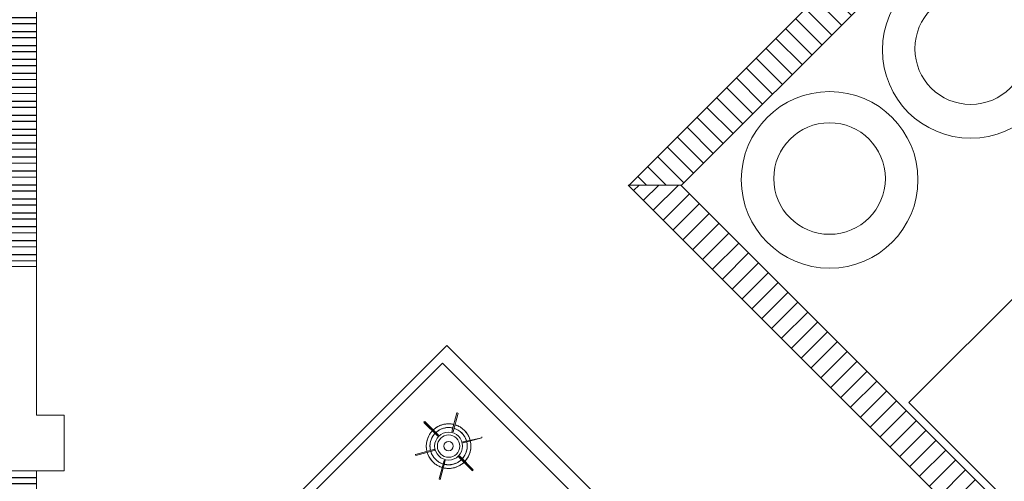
# Model space of a CAD drawing. Extents: x -1871171.1 to -1871111.3, y 2848215.5 to 2848272.6.
# Tile 33 of 96: x -1871156.3 to -1871151, y 2848232.8 to 2848235.3. Entities that reach past the tile are written whole.
import ezdxf

# ---------------------------------------------------------------- set-up
doc = ezdxf.new("R2010")
doc.units = 0
doc.header["$MEASUREMENT"] = 0
for name, color, linetype, lineweight in [('6075-BSE-ARQ-TERR$0$K-BSE-ARQ-ALV', 7, 'CONTINUOUS', 5), ('6075-BSE-ARQ-TERR$0$K-BSE-ARQ-LAY', 252, 'CONTINUOUS', 5), ('6075-BSE-ARQ-TERR$0$K-BSE-ARQ-MOB', 8, 'CONTINUOUS', 5)]:
    doc.layers.add(name, color=color, linetype=linetype, lineweight=lineweight)
for name, color, linetype in [('6075-BSE-ARQ-TERR$0$K-NV1-ARQ-HTC', 8, 'CONTINUOUS'), ('K-NV1-ARQ-HTC', 8, 'CONTINUOUS'), ('K-NV2-ARQ-TXT-GER', 1, 'CONTINUOUS')]:
    doc.layers.add(name, color=color, linetype=linetype)

# ---------------------------------------------------------------- blocks, each defined once
blk = doc.blocks.new('6075-BSE-ARQ-TERR')
at = {"layer": '6075-BSE-ARQ-TERR$0$K-NV1-ARQ-HTC'}
h = blk.add_hatch(dxfattribs=at)
h.set_pattern_fill('FP_10', color=256, style=0, pattern_type=2)
h.set_pattern_definition([(180, (28.227274, -30.08541), (-9e-18, -0.075), [])])
h.paths.add_polyline_path([(9.8, -42.575), (9.8, -38.75), (9.65, -38.75), (9.65, -42.575)], flags=0)
h.paths.add_polyline_path([(9.7645, -37.65), (9.8, -37.65), (9.8, -35.1), (9.65, -35.1), (9.65, -37.65), (9.76, -37.65)], flags=0)
at = {"layer": '6075-BSE-ARQ-TERR$0$K-BSE-ARQ-ALV'}
for p, q in [((9.8, -38.45), (9.8, -37.65)), ((9.95, -38.45), (9.8, -38.45)), ((9.95, -38.75), (9.95, -38.45)), ((9.8, -38.75), (9.95, -38.75))]:
    blk.add_line(p, q, dxfattribs=at)
at = {"layer": '6075-BSE-ARQ-TERR$0$K-BSE-ARQ-LAY'}
for p, q in [((15.6108, -34.5873), (12.9865, -37.2116)), ((13.2693, -37.2116), (15.6108, -34.8701)), ((9.8, -37.65), (9.8, -35.1)), ((13.2693, -37.2116), (12.9816, -37.2116)), ((12.9816, -37.2116), (15.2444, -39.4743)), ((15.2444, -39.1915), (13.2645, -37.2116)), ((9.65, -37.65), (9.8, -37.65)), ((9.8, -38.75), (9.65, -38.75)), ((9.8, -42.575), (9.8, -38.75))]:
    blk.add_line(p, q, dxfattribs=at)
for centre, radius in [((14.8239, -36.4848), 0.475), ((14.8234, -36.478), 0.3), ((14.0646, -37.1768), 0.3)]:
    blk.add_circle(centre, radius, dxfattribs=at)
for start, end in [(0, 180), (180, 0)]:
    blk.add_arc((14.0651, -37.1837), 0.475, start, end, dxfattribs=at)
at = {"layer": '6075-BSE-ARQ-TERR$0$K-BSE-ARQ-MOB'}
for p, q in [((15.1978, -37.6744), (14.4906, -38.3815)), ((11.0518, -39.0294), (12.0064, -38.0749)), ((12.0064, -38.0749), (13.1515, -39.22)), ((11.9833, -38.1699), (11.1903, -38.9629)), ((13.075, -39.2617), (11.9833, -38.1699)), ((14.4906, -38.3815), (15.1978, -39.0886)), ((11.8872, -38.4837), (11.8837, -38.4873)), ((11.8872, -38.4837), (11.8837, -38.4873)), ((11.9572, -38.5608), (11.8844, -38.488)), ((11.9614, -38.5566), (11.8886, -38.4837)), ((12.0605, -38.4377), (12.0338, -38.5372)), ((12.0672, -38.4395), (12.0406, -38.539)), ((12.0614, -38.438), (12.0663, -38.4393)), ((11.8837, -38.4887), (11.9565, -38.5615)), ((11.8837, -38.4887), (11.9565, -38.5615)), ((12.0396, -38.5388), (12.0348, -38.5375)), ((11.9608, -38.5573), (11.9572, -38.5608)), ((11.9579, -38.5615), (11.9614, -38.558)), ((12.0938, -38.5929), (12.1956, -38.5709)), ((12.0951, -38.5978), (12.0938, -38.5929)), ((12.0954, -38.5987), (12.1949, -38.5721)), ((12.1956, -38.5709), (12.1943, -38.566)), ((11.9371, -38.6339), (11.8376, -38.6606)), ((11.8394, -38.6673), (11.9389, -38.6407)), ((11.9396, -38.6394), (11.9383, -38.6346)), ((11.8392, -38.6663), (11.8379, -38.6615)), ((11.9652, -38.7931), (11.9919, -38.6937)), ((11.9979, -38.6945), (11.9708, -38.7957)), ((11.9979, -38.6942), (11.9931, -38.6929)), ((12.1445, -38.7482), (12.071, -38.6747)), ((12.071, -38.6761), (12.1439, -38.7489)), ((12.0717, -38.6753), (12.0752, -38.6718)), ((12.1488, -38.7439), (12.076, -38.6711)), ((12.1481, -38.7446), (12.1445, -38.7482)), ((11.9659, -38.7944), (11.9708, -38.7957))]:
    blk.add_line(p, q, dxfattribs=at)
at = {"layer": '6075-BSE-ARQ-TERR$0$K-BSE-ARQ-MOB', "flags": 128}
for points in [[(11.9289, -38.534), (11.9257, -38.5375), (11.9226, -38.5412), (11.9197, -38.545), (11.9169, -38.5489), (11.9143, -38.553), (11.9119, -38.5571), (11.9096, -38.5613), (11.9075, -38.5656), (11.9055, -38.57), (11.9038, -38.5745), (11.9022, -38.579), (11.9008, -38.5836), (11.8996, -38.5882), (11.8985, -38.5929), (11.8977, -38.5976), (11.897, -38.6024), (11.8966, -38.6072), (11.8963, -38.612), (11.8962, -38.6168), (11.8963, -38.6216), (11.8967, -38.6264), (11.8972, -38.6311), (11.8978, -38.6359), (11.8987, -38.6406), (11.8995, -38.644)], [(12.0439, -38.4995), (12.0392, -38.4985), (12.0345, -38.4977), (12.0297, -38.4971), (12.0249, -38.4966), (12.0201, -38.4964), (12.0153, -38.4963), (12.0106, -38.4965), (12.0058, -38.4968), (12.001, -38.4973), (11.9962, -38.498), (11.9915, -38.4989), (11.9869, -38.5), (11.9822, -38.5012), (11.9776, -38.5027), (11.9731, -38.5043), (11.9687, -38.5061), (11.9643, -38.5081), (11.96, -38.5103), (11.9558, -38.5126), (11.9517, -38.5151), (11.9477, -38.5178), (11.9439, -38.5206), (11.9401, -38.5236), (11.9364, -38.5267), (11.9339, -38.529)], [(11.948, -38.5432), (11.951, -38.5405), (11.9541, -38.538), (11.9573, -38.5355), (11.9606, -38.5332), (11.9639, -38.5311), (11.9674, -38.5291), (11.9709, -38.5272), (11.9745, -38.5254), (11.9782, -38.5238), (11.9819, -38.5224), (11.9857, -38.5211), (11.9895, -38.52), (11.9934, -38.519), (11.9973, -38.5181), (12.0013, -38.5174), (12.0052, -38.5169), (12.0092, -38.5166), (12.0132, -38.5164), (12.0172, -38.5163), (12.0212, -38.5164), (12.0252, -38.5167), (12.0292, -38.5172), (12.0331, -38.5178), (12.037, -38.5185), (12.0387, -38.5189)], [(12.0455, -38.5207), (12.0493, -38.5219), (12.053, -38.5233), (12.0567, -38.5249), (12.0603, -38.5266), (12.0639, -38.5284), (12.0674, -38.5304), (12.0708, -38.5325), (12.0741, -38.5347), (12.0773, -38.5371), (12.0804, -38.5396), (12.0834, -38.5423), (12.0863, -38.545), (12.0891, -38.5479), (12.0918, -38.5508), (12.0944, -38.5539), (12.0968, -38.5571), (12.0991, -38.5603), (12.1013, -38.5637), (12.1033, -38.5672), (12.1052, -38.5707), (12.107, -38.5743), (12.1086, -38.5779), (12.11, -38.5817), (12.1113, -38.5854), (12.1119, -38.5871)], [(12.1312, -38.5819), (12.1297, -38.5773), (12.1281, -38.5728), (12.1262, -38.5684), (12.1242, -38.564), (12.1221, -38.5597), (12.1197, -38.5556), (12.1172, -38.5515), (12.1145, -38.5475), (12.1117, -38.5436), (12.1087, -38.5398), (12.1056, -38.5362), (12.1023, -38.5327), (12.0989, -38.5293), (12.0953, -38.5261), (12.0917, -38.523), (12.0879, -38.5201), (12.084, -38.5173), (12.08, -38.5146), (12.0758, -38.5122), (12.0716, -38.5099), (12.0673, -38.5077), (12.0629, -38.5058), (12.0585, -38.504), (12.054, -38.5024), (12.0507, -38.5014)], [(11.9188, -38.6388), (11.918, -38.6349), (11.9173, -38.6309), (11.9168, -38.627), (11.9165, -38.623), (11.9163, -38.619), (11.9162, -38.615), (11.9164, -38.611), (11.9167, -38.607), (11.9171, -38.603), (11.9177, -38.5991), (11.9185, -38.5952), (11.9194, -38.5913), (11.9205, -38.5874), (11.9217, -38.5836), (11.9231, -38.5799), (11.9246, -38.5762), (11.9263, -38.5725), (11.9282, -38.569), (11.9301, -38.5655), (11.9322, -38.5621), (11.9345, -38.5588), (11.9368, -38.5555), (11.9393, -38.5524), (11.9419, -38.5494), (11.9431, -38.5481)], [(12.1137, -38.5938), (12.1145, -38.5977), (12.1152, -38.6017), (12.1157, -38.6057), (12.116, -38.6096), (12.1162, -38.6136), (12.1162, -38.6176), (12.1161, -38.6216), (12.1158, -38.6256), (12.1153, -38.6296), (12.1147, -38.6336), (12.114, -38.6375), (12.113, -38.6414), (12.112, -38.6452), (12.1107, -38.649), (12.1093, -38.6528), (12.1078, -38.6565), (12.1061, -38.6601), (12.1043, -38.6637), (12.1024, -38.6671), (12.1002, -38.6705), (12.098, -38.6739), (12.0956, -38.6771), (12.0932, -38.6802), (12.0905, -38.6832), (12.0894, -38.6845)], [(12.1035, -38.6987), (12.1067, -38.6951), (12.1098, -38.6914), (12.1128, -38.6876), (12.1155, -38.6837), (12.1181, -38.6797), (12.1206, -38.6755), (12.1229, -38.6713), (12.125, -38.667), (12.1269, -38.6626), (12.1287, -38.6582), (12.1303, -38.6536), (12.1317, -38.649), (12.1329, -38.6444), (12.1339, -38.6397), (12.1348, -38.635), (12.1354, -38.6302), (12.1359, -38.6255), (12.1362, -38.6207), (12.1362, -38.6159), (12.1361, -38.6111), (12.1358, -38.6063), (12.1353, -38.6015), (12.1346, -38.5968), (12.1338, -38.592), (12.133, -38.5887)], [(11.987, -38.7119), (11.9832, -38.7107), (11.9794, -38.7093), (11.9757, -38.7078), (11.9721, -38.7061), (11.9686, -38.7042), (11.9651, -38.7023), (11.9617, -38.7001), (11.9584, -38.6979), (11.9552, -38.6955), (11.9521, -38.693), (11.949, -38.6904), (11.9461, -38.6876), (11.9433, -38.6848), (11.9407, -38.6818), (11.9381, -38.6787), (11.9357, -38.6756), (11.9334, -38.6723), (11.9312, -38.6689), (11.9292, -38.6655), (11.9273, -38.662), (11.9255, -38.6584), (11.9239, -38.6547), (11.9224, -38.651), (11.9211, -38.6472), (11.9206, -38.6456)], [(11.9013, -38.6507), (11.9027, -38.6553), (11.9044, -38.6598), (11.9062, -38.6643), (11.9082, -38.6686), (11.9104, -38.6729), (11.9128, -38.6771), (11.9153, -38.6812), (11.9179, -38.6852), (11.9208, -38.689), (11.9238, -38.6928), (11.9269, -38.6964), (11.9302, -38.6999), (11.9336, -38.7033), (11.9371, -38.7065), (11.9408, -38.7096), (11.9446, -38.7126), (11.9485, -38.7154), (11.9525, -38.718), (11.9566, -38.7205), (11.9608, -38.7228), (11.9651, -38.7249), (11.9695, -38.7269), (11.974, -38.7286), (11.9785, -38.7302), (11.9818, -38.7313)], [(12.0844, -38.6895), (12.0814, -38.6921), (12.0784, -38.6947), (12.0752, -38.6971), (12.0719, -38.6994), (12.0685, -38.7015), (12.0651, -38.7036), (12.0616, -38.7055), (12.058, -38.7072), (12.0543, -38.7088), (12.0506, -38.7102), (12.0468, -38.7115), (12.0429, -38.7127), (12.0391, -38.7137), (12.0352, -38.7145), (12.0312, -38.7152), (12.0272, -38.7157), (12.0233, -38.7161), (12.0193, -38.7163), (12.0153, -38.7163), (12.0113, -38.7162), (12.0073, -38.7159), (12.0033, -38.7155), (11.9994, -38.7149), (11.9954, -38.7141), (11.9937, -38.7138)], [(11.9886, -38.7331), (11.9933, -38.7341), (11.998, -38.7349), (12.0027, -38.7356), (12.0075, -38.736), (12.0123, -38.7363), (12.0171, -38.7363), (12.0219, -38.7362), (12.0267, -38.7359), (12.0315, -38.7353), (12.0362, -38.7346), (12.0409, -38.7337), (12.0456, -38.7327), (12.0502, -38.7314), (12.0548, -38.7299), (12.0593, -38.7283), (12.0638, -38.7265), (12.0681, -38.7245), (12.0724, -38.7223), (12.0766, -38.72), (12.0807, -38.7175), (12.0847, -38.7149), (12.0886, -38.712), (12.0924, -38.7091), (12.096, -38.7059), (12.0986, -38.7036)]]:
    blk.add_lwpolyline(points, dxfattribs=at)
at = {"layer": '6075-BSE-ARQ-TERR$0$K-BSE-ARQ-MOB'}
for radius in [0.075, 0.06, 0.025]:
    blk.add_circle((12.0162, -38.6163), radius, dxfattribs=at)
for centre, radius, start, end in [((11.8844, -38.488), 0.001, 135, 225), ((11.8879, -38.4844), 0.001, 45, 135), ((12.0614, -38.4379), 0.001, 75, 165), ((12.0663, -38.4392), 0.001, 345, 75), ((12.0162, -38.6163), 0.12, 136.6714, 193.3286), ((12.0162, -38.6163), 0.12, 76.6714, 133.3286), ((12.0162, -38.6163), 0.1, 77.0058, 132.9942), ((12.0348, -38.5374), 0.001, 165, 255), ((12.0396, -38.5387), 0.001, 255, 345), ((12.0162, -38.6163), 0.1, 17.0058, 72.9942), ((12.0162, -38.6163), 0.12, 16.6714, 73.3286), ((12.0162, -38.6163), 0.1, 137.0058, 192.9942), ((11.9572, -38.5608), 0.001, 225, 45.0812), ((12.0162, -38.6163), 0.1, 317.0058, 12.9942), ((12.0938, -38.5929), 0.001, 105, 195), ((12.0162, -38.6163), 0.12, 316.6714, 13.3286), ((12.1946, -38.5711), 0.001, 285, 104.6688), ((12.0162, -38.6163), 0.1, 197.0058, 252.9942), ((11.9373, -38.6349), 0.001, 15, 105), ((11.9386, -38.6397), 0.001, 285, 15), ((12.0951, -38.5978), 0.001, 195, 285), ((11.8379, -38.6615), 0.001, 105, 195), ((11.8391, -38.6664), 0.001, 195, 285), ((12.0162, -38.6163), 0.12, 196.6714, 253.3286), ((11.9929, -38.6939), 0.001, 75, 165), ((12.0162, -38.6163), 0.101, 256.9859, 313.0141), ((11.9977, -38.6952), 0.001, 345, 75), ((12.0717, -38.6754), 0.001, 135, 225), ((12.0753, -38.6718), 0.001, 45, 135), ((12.0162, -38.6163), 0.12, 256.6714, 313.3286), ((12.1446, -38.7482), 0.001, 225, 315), ((12.1481, -38.7447), 0.001, 315, 45), ((11.9662, -38.7934), 0.001, 165, 344.9206)]:
    blk.add_arc(centre, radius, start, end, dxfattribs=at)

msp = doc.modelspace()

# ---------------------------------------------------------------- hatches: boundary and pattern name
at = {"layer": 'K-NV1-ARQ-HTC'}
h = msp.add_hatch(dxfattribs=at)
h.set_pattern_fill('FP_13', color=256, style=0, pattern_type=2)
h.set_pattern_definition([(135, (-1871137.77872, 2848241.49724), (-0.053033, -0.053033), [])])
h.paths.add_polyline_path([(-1871152.931, 2848234.3711), (-1871152.7367, 2848234.3711), (-1871150.3952, 2848236.7126), (-1871150.3952, 2848236.9954), (-1871153.0195, 2848234.3711)], flags=0)
h = msp.add_hatch(dxfattribs=at)
h.set_pattern_fill('FP_10', color=256, style=0, pattern_type=2)
h.set_pattern_definition([(180, (-1871137.77872, 2848241.49724), (-9e-18, -0.075), [])])
h.paths.add_polyline_path([(-1871156.206, 2848229.0077), (-1871156.206, 2848232.8327), (-1871156.356, 2848232.8327), (-1871156.356, 2848229.0077)], flags=0)
h.paths.add_polyline_path([(-1871156.2415, 2848233.9327), (-1871156.206, 2848233.9327), (-1871156.206, 2848236.4827), (-1871156.356, 2848236.4827), (-1871156.356, 2848233.9327), (-1871156.246, 2848233.9327)], flags=0)
h = msp.add_hatch(dxfattribs=at)
h.set_pattern_fill('FP_12', color=256, style=0, pattern_type=2)
h.set_pattern_definition([(45, (-1871137.77872, 2848241.49724), (-0.053033, 0.053033), [])])
h.paths.add_polyline_path([(-1871150.7616, 2848232.1083), (-1871150.7616, 2848232.3912), (-1871152.7415, 2848234.3711), (-1871153.0244, 2848234.3711), (-1871151.065, 2848232.4116)], flags=0)

# ---------------------------------------------------------------- block references
at = {"layer": 'K-NV2-ARQ-TXT-GER', "color": 31, "lineweight": -3, "true_color": 0xffbf80}
msp.add_blockref('6075-BSE-ARQ-TERR', (-1871166.006, 2848271.5826), dxfattribs=at)

doc.saveas('drawing.dxf')
